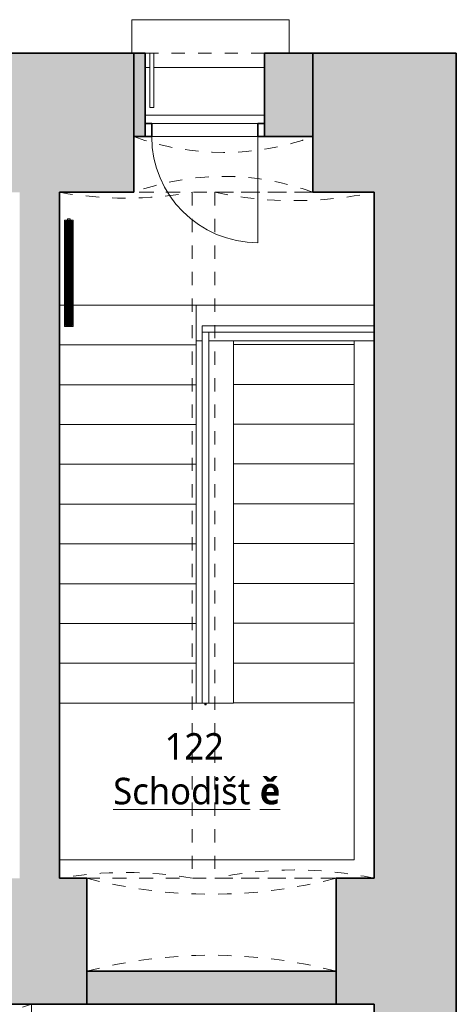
# Model space of a CAD drawing. Header units: metres. Extents: x -0.3 to 46.9, y -0.4 to 27.9.
# Tile 26 of 26: x 36.5 to 39.8, y 7.6 to 15. Entities that reach past the tile are written whole.
import ezdxf

# ---------------------------------------------------------------- set-up
doc = ezdxf.new("R2010")
doc.units = ezdxf.units.M
doc.linetypes.add('AV - Cerch_ 1 tecka 4mm', pattern=[0.006, 0.004, -0.001, 0, -0.001])
doc.linetypes.add('AV - Cerch_ 2 tecky 4mm', pattern=[0.008, 0.004, -0.0015, 0, -0.001, 0, -0.0015])
doc.layers.add('AV-MISTNOSTI', color=5, linetype='Continuous', lineweight=5, true_color=0x0000ff)
for name, color, linetype, lineweight in [('AV-SRAFY', 7, 'Continuous', 35), ('AV-STAVBA', 7, 'Continuous', 18), ('AV-VYBAVENI', 7, 'Continuous', 18)]:
    doc.layers.add(name, color=color, linetype=linetype, lineweight=lineweight)
doc.styles.add('Trebuchet MS_B', font='trebuc.ttf', dxfattribs={"height": 0.2})

# ---------------------------------------------------------------- blocks, each defined once
blk = doc.blocks.new('GM_Otvor s klenutým nadpražím - 1880x4900-957668-1NP')
at = {"layer": 'AV-STAVBA', "color": 254, "linetype": 'AV - Cerch_ 1 tecka 4mm', "lineweight": 13, "true_color": 0xcccccc}
for p, q in [((-0.94, 0.475), (0.94, 0.475)), ((0.8565, -0.225), (-0.8565, -0.225))]:
    blk.add_line(p, q, dxfattribs=at)
for centre, start, end in [((0, 4.0967), 255.44999, 284.55001), ((0, -3.8467), 75.44999, 104.55001)]:
    blk.add_arc(centre, 3.7417, start, end, dxfattribs=at)
blk = doc.blocks.new('DO_1-P_Ocel_ - 800x1970_100-1063930-1NP')
at = {"layer": 'AV-STAVBA', "color": 254, "true_color": 0xcccccc}
for p, q in [((-0.4, 1.115), (-0.4, 0.315)), ((-0.4, 0.315), (0.4, 0.315)), ((-0.4, 0.215), (0.4, 0.215))]:
    blk.add_line(p, q, dxfattribs=at)
at = {"layer": 'AV-STAVBA', "color": 254, "linetype": 'AV - Cerch_ 1 tecka 4mm', "true_color": 0xcccccc}
for p, q in [((-0.45, 0.315), (0.45, 0.315)), ((-0.4, 0.315), (0.4, 0.315)), ((-0.4, 0.215), (0.4, 0.215)), ((-0.45, -0.315), (0.45, -0.315))]:
    blk.add_line(p, q, dxfattribs=at)
at = {"layer": 'AV-STAVBA', "color": 254, "lineweight": 35, "true_color": 0xcccccc}
for p, q in [((-0.4, 0.315), (-0.45, 0.315)), ((-0.45, 0.315), (-0.45, 0.215)), ((-0.4, 0.215), (-0.4, 0.315)), ((0.45, 0.315), (0.4, 0.315)), ((0.4, 0.315), (0.4, 0.215)), ((0.45, 0.215), (0.45, 0.315)), ((-0.45, 0.215), (-0.4, 0.215)), ((0.4, 0.215), (0.45, 0.215))]:
    blk.add_line(p, q, dxfattribs=at)
at = {"layer": 'AV-STAVBA', "color": 254, "true_color": 0xcccccc}
blk.add_arc((-0.4, 0.315), 0.8, 0, 90, dxfattribs=at)
blk = doc.blocks.new('GM_Void_valená klenba - GM_Void_valená klenba-1557062-1NP')
at = {"layer": 'AV-STAVBA', "color": 254, "linetype": 'AV - Cerch_ 1 tecka 4mm', "lineweight": 13, "true_color": 0xcccccc}
for p, q in [((-0.625, 3.115), (-0.625, -3.115)), ((-0.625, 3.115), (0.625, 3.115)), ((0.625, 3.115), (0.625, -3.115)), ((-0.625, -3.115), (0.625, -3.115))]:
    blk.add_line(p, q, dxfattribs=at)
for centre, start, end in [((0, 4.941), 251.10504, 288.89496), ((0, -4.941), 71.10504, 108.89496)]:
    blk.add_arc(centre, 1.93, start, end, dxfattribs=at)
blk = doc.blocks.new('GM_Void_valená klenba - GM_Void_valená klenba-1557074-1NP')
at = {"layer": 'AV-STAVBA', "color": 254, "linetype": 'AV - Cerch_ 1 tecka 4mm', "lineweight": 13, "true_color": 0xcccccc}
for p, q in [((-0.5, 2.585), (-0.5, -2.585)), ((-0.5, 2.585), (0.5, 2.585)), ((0.5, 2.585), (0.5, -2.585)), ((-0.5, -2.585), (0.5, -2.585))]:
    blk.add_line(p, q, dxfattribs=at)
for centre, start, end in [((0, 5.4416), 260.07181, 279.92819), ((0, -5.4416), 80.07181, 99.92819)]:
    blk.add_arc(centre, 2.9, start, end, dxfattribs=at)
blk = doc.blocks.new('GM_Void_valená klenba - GM_Void_valená klenba-1557073-1NP')
at = {"layer": 'AV-STAVBA', "color": 254, "linetype": 'AV - Cerch_ 1 tecka 4mm', "lineweight": 13, "true_color": 0xcccccc}
for p, q in [((-0.6, 2.585), (-0.6, -2.585)), ((-0.6, 2.585), (0.6, 2.585)), ((0.6, 2.585), (0.6, -2.585)), ((-0.6, -2.585), (0.6, -2.585))]:
    blk.add_line(p, q, dxfattribs=at)
for centre, start, end in [((0, 5.4223), 258.05946, 281.94054), ((0, -5.4223), 78.05946, 101.94054)]:
    blk.add_arc(centre, 2.9, start, end, dxfattribs=at)
blk = doc.blocks.new('Railing - BA_Kovaný sloupek 02-1410043-1NP')
at = {"layer": 'AV-STAVBA', "color": 254, "true_color": 0xcccccc}
for p, q in [((-0.005, -0.005), (-0.005, 0)), ((0.005, 0), (0.005, -0.005)), ((-0.005, -0.0085), (-0.005, -0.005)), ((0.005, -0.005), (-0.005, -0.005)), ((-0.005, -0.0131), (-0.005, -0.0085)), ((-0.005, -0.0085), (0.005, -0.0085)), ((-0.005, -0.0131), (0.005, -0.0131)), ((0.005, -0.005), (0.005, -0.0085)), ((0.005, -0.0085), (0.005, -0.0131))]:
    blk.add_line(p, q, dxfattribs=at)
blk = doc.blocks.new('Railing - Railing-1407376-1NP')
at = {"layer": 'AV-STAVBA', "color": 254, "true_color": 0xcccccc}
for p, q in [((37.8498, 12.6432), (37.8498, 12.6232)), ((37.8498, 12.6232), (37.8498, 9.8482)), ((37.8998, 12.6432), (37.8998, 12.6232)), ((37.8998, 12.6232), (37.8998, 9.8482)), ((37.8998, 9.8482), (37.8498, 9.8482))]:
    blk.add_line(p, q, dxfattribs=at)
blk.add_blockref('Railing - BA_Kovaný sloupek 02-1410043-1NP', (37.8748, 9.8482))
blk = doc.blocks.new('Railing - Railing-1409535-1NP')
at = {"layer": 'AV-STAVBA', "color": 254, "true_color": 0xcccccc}
for p, q in [((37.8498, 12.6432), (37.8498, 12.6932)), ((39.1448, 12.6932), (37.8498, 12.6932)), ((37.8498, 12.6432), (39.1448, 12.6432))]:
    blk.add_line(p, q, dxfattribs=at)
blk = doc.blocks.new('GM_Otvor s klenutým nadpražím - 1350x4400_900-1063595-1NP')
at = {"layer": 'AV-STAVBA', "color": 254, "linetype": 'AV - Cerch_ 1 tecka 4mm', "lineweight": 13, "true_color": 0xcccccc}
for p, q in [((-0.675, 0.525), (0.675, 0.525)), ((0.5915, 0.105), (-0.5915, 0.105))]:
    blk.add_line(p, q, dxfattribs=at)
for centre, start, end in [((0, 2.3634), 249.8388, 290.1612), ((0, -1.7334), 69.8388, 110.1612)]:
    blk.add_arc(centre, 1.9584, start, end, dxfattribs=at)
blk = doc.blocks.new('Railing - Railing-1683276-1NP')
at = {"layer": 'AV-STAVBA', "color": 254, "true_color": 0xcccccc}
for p, q in [((37.4548, 14.7482), (37.4848, 14.7482)), ((37.4548, 14.7482), (37.4548, 14.3382)), ((37.4848, 14.7482), (37.4848, 14.3382)), ((37.4848, 14.3382), (37.4548, 14.3382))]:
    blk.add_line(p, q, dxfattribs=at)
blk = doc.blocks.new('D0089 - 1514 - OÚPSŘ_Benešova_rvt-1-1NP')
at = {"layer": 'AV-SRAFY', "lineweight": 18, "true_color": 0xcccccc}
h = blk.add_hatch(color=254, dxfattribs=at)
h.paths.add_polyline_path([(32.1048, 13.6982), (32.1048, 14.3782), (32.1548, 14.3782), (32.1548, 14.6482), (32.0548, 14.7482), (30.5548, 14.7482), (30.4548, 14.6482), (30.4548, 14.3782), (30.5048, 14.3782), (30.5048, 13.6982), (31.6108, 13.6982)])
h.paths.add_polyline_path([(35.8048, 13.6982), (37.3348, 13.6982), (37.3348, 14.7482), (35.8548, 14.7482), (35.7548, 14.6482), (35.7548, 14.3782), (35.8048, 14.3782), (35.8048, 14.1208)])
h.paths.add_polyline_path([(33.5048, 13.6982), (34.4048, 13.6982), (34.4048, 14.3782), (34.4548, 14.3782), (34.4548, 14.6482), (34.3548, 14.7482), (33.5548, 14.7482), (33.4548, 14.6482), (33.4548, 14.3782), (33.5048, 14.3782), (33.5048, 14.1208)])
h.paths.add_polyline_path([(38.6848, 13.6982), (39.1448, 13.6982), (39.1448, 14.7482), (38.6848, 14.7482), (38.6848, 14.1208)])
h.paths.add_polyline_path([(27.5863, 13.6982), (29.1048, 13.6982), (29.1048, 14.3782), (29.1548, 14.3782), (29.1548, 14.6482), (29.0548, 14.7482), (27.5548, 14.7482), (27.4548, 14.6482), (27.4548, 14.3782), (27.5048, 14.3782), (27.5048, 13.6982)])
h.paths.add_polyline_path([(26.1048, 13.6982), (26.1048, 14.3782), (26.1548, 14.3782), (26.1548, 14.6482), (26.0548, 14.7482), (24.2548, 14.7482), (24.1548, 14.6482), (24.1548, 14.3782), (24.2048, 14.3782), (24.2048, 13.6982), (26.0771, 13.6982)])
h.paths.add_polyline_path([(22.8048, 13.6982), (22.8048, 14.3782), (22.8548, 14.3782), (22.8548, 14.6482), (22.7548, 14.7482), (22.3248, 14.7482), (22.3248, 13.6982)])
h = blk.add_hatch(color=254, dxfattribs=at)
h.paths.add_polyline_path([(37.3348, 14.1182), (37.4198, 14.1182), (37.4198, 14.7482), (37.3348, 14.7482), (37.3348, 14.1208)])
h.paths.add_polyline_path([(38.6848, 14.1182), (38.6848, 14.7482), (38.3198, 14.7482), (38.3198, 14.1182)])
for points in [[(39.7648, 0.4482), (39.7648, 14.7482), (39.1448, 14.7482), (39.1448, 0.4482), (39.6598, 0.4482)], [(36.7748, 8.5282), (36.7748, 13.6982), (36.4748, 13.6982), (36.4748, 8.5282)], [(38.8598, 7.5782), (38.8598, 7.8282), (36.9798, 7.8282), (36.9798, 7.5782)]]:
    blk.add_hatch(color=254, dxfattribs=at).paths.add_polyline_path(points)
h = blk.add_hatch(color=254, dxfattribs=at)
h.paths.add_polyline_path([(34.6148, 7.5782), (34.6148, 8.5282), (30.6798, 8.5282), (30.6798, 7.6782), (30.8298, 7.5782), (31.6108, 7.5782)])
h.paths.add_polyline_path([(25.6948, 7.5782), (28.8098, 7.5782), (28.9598, 7.6782), (28.9598, 8.5282), (22.4048, 8.5282), (22.4048, 7.5782), (25.574, 7.5782)])
h.paths.add_polyline_path([(35.9348, 7.5782), (36.9798, 7.5782), (36.9798, 8.5282), (35.9348, 8.5282), (35.9348, 8.3443)])
h.paths.add_polyline_path([(38.8598, 7.5782), (39.1448, 7.5782), (39.1448, 8.5282), (38.8598, 8.5282), (38.8598, 8.3443)])
at = {"layer": 'AV-STAVBA', "color": 254, "true_color": 0xcccccc}
for p, q in [((38.5063, 14.9994), (37.3198, 14.9994)), ((37.3198, 14.9994), (37.3198, 14.7482)), ((38.5063, 14.9994), (38.5063, 14.7482)), ((37.4548, 14.6394), (37.4198, 14.6394)), ((38.3198, 14.6394), (37.4848, 14.6394)), ((38.3198, 14.2794), (37.4198, 14.2794)), ((38.2698, 14.1182), (37.4698, 14.1182)), ((36.7748, 12.8482), (36.8118, 12.8482)), ((36.7748, 12.8482), (36.8118, 12.8482)), ((36.8188, 12.8482), (36.8708, 12.8482)), ((36.8188, 12.8482), (36.8708, 12.8482)), ((36.8778, 12.8482), (37.8048, 12.8482)), ((36.8778, 12.8482), (36.9798, 12.8482)), ((36.9798, 12.8482), (39.1448, 12.8482)), ((37.8048, 12.8482), (37.8048, 12.5782)), ((37.8048, 12.5482), (37.8048, 12.8482)), ((36.7748, 12.5482), (37.8048, 12.5482)), ((37.8048, 12.5782), (37.8498, 12.5782)), ((37.8048, 12.509), (37.8048, 12.5482)), ((37.8998, 12.5782), (39.1448, 12.5782)), ((38.0848, 12.5782), (38.0848, 9.8506)), ((38.9948, 12.5506), (38.0848, 12.5506)), ((38.9948, 8.6682), (38.9948, 12.5782)), ((37.8048, 12.2482), (37.8048, 12.509)), ((36.7748, 12.2482), (37.8048, 12.2482)), ((37.8048, 12.2153), (37.8048, 12.2482)), ((38.9948, 12.2506), (38.0848, 12.2506)), ((37.8048, 11.9482), (37.8048, 12.2153)), ((36.7748, 11.9482), (37.8048, 11.9482)), ((37.8048, 11.9216), (37.8048, 11.9482)), ((38.9948, 11.9506), (38.0848, 11.9506)), ((37.8048, 11.6482), (37.8048, 11.9216)), ((36.7748, 11.6482), (37.8048, 11.6482)), ((37.8048, 11.6279), (37.8048, 11.6482)), ((37.8048, 11.3482), (37.8048, 11.6279)), ((38.9948, 11.6506), (38.0848, 11.6506)), ((36.7748, 11.3482), (37.8048, 11.3482)), ((37.8048, 11.3342), (37.8048, 11.3482)), ((37.8048, 11.0482), (37.8048, 11.3342)), ((38.9948, 11.3506), (38.0848, 11.3506)), ((36.7748, 11.0482), (37.8048, 11.0482)), ((37.8048, 11.0404), (37.8048, 11.0482)), ((37.8048, 10.7482), (37.8048, 11.0404)), ((38.9948, 11.0506), (38.0848, 11.0506)), ((36.7748, 10.7482), (37.8048, 10.7482)), ((37.8048, 10.7467), (37.8048, 10.7482)), ((37.8048, 10.4482), (37.8048, 10.7467)), ((38.9948, 10.7506), (38.0848, 10.7506)), ((36.7748, 10.4482), (37.8048, 10.4482)), ((37.8048, 10.1482), (37.8048, 10.4482)), ((38.9948, 10.4506), (38.0848, 10.4506)), ((36.7748, 10.1482), (37.8048, 10.1482)), ((37.8048, 9.8482), (37.8048, 10.1482)), ((38.9948, 10.1506), (38.0848, 10.1506)), ((36.7748, 9.8482), (37.8048, 9.8482)), ((37.8498, 9.8482), (37.8048, 9.8482)), ((38.0848, 9.8482), (37.8998, 9.8482)), ((38.0848, 9.8506), (38.0848, 9.8482)), ((38.9948, 9.8506), (38.0848, 9.8506)), ((36.7748, 8.6682), (38.9948, 8.6682))]:
    blk.add_line(p, q, dxfattribs=at)
at = {"layer": 'AV-STAVBA', "color": 254, "linetype": 'AV - Cerch_ 2 tecky 4mm', "true_color": 0xcccccc}
for p, q in [((38.5063, 14.9994), (37.3198, 14.9994)), ((37.4548, 14.6394), (37.4198, 14.6394)), ((38.3198, 14.6394), (37.4848, 14.6394)), ((38.3198, 14.2794), (37.4198, 14.2794)), ((36.7748, 12.5482), (37.8048, 12.5482)), ((38.9948, 12.5506), (38.0848, 12.5506)), ((36.7748, 12.2482), (37.8048, 12.2482)), ((38.9948, 12.2506), (38.0848, 12.2506)), ((36.7748, 11.9482), (37.8048, 11.9482)), ((38.9948, 11.9506), (38.0848, 11.9506)), ((36.7748, 11.6482), (37.8048, 11.6482)), ((38.9948, 11.6506), (38.0848, 11.6506)), ((36.7748, 11.3482), (37.8048, 11.3482)), ((38.9948, 11.3506), (38.0848, 11.3506)), ((36.7748, 11.0482), (37.8048, 11.0482)), ((38.9948, 11.0506), (38.0848, 11.0506)), ((36.7748, 10.7482), (37.8048, 10.7482)), ((38.9948, 10.7506), (38.0848, 10.7506)), ((36.7748, 10.4482), (37.8048, 10.4482)), ((38.9948, 10.4506), (38.0848, 10.4506)), ((36.7748, 10.1482), (37.8048, 10.1482)), ((38.9948, 10.1506), (38.0848, 10.1506)), ((36.7748, 9.8482), (37.8048, 9.8482)), ((38.9948, 9.8506), (38.0848, 9.8506))]:
    blk.add_line(p, q, dxfattribs=at)
at = {"layer": 'AV-STAVBA', "color": 254, "lineweight": 35, "true_color": 0xcccccc}
for p, q in [((37.3348, 14.7482), (35.8548, 14.7482)), ((37.3348, 13.6982), (37.3348, 14.7482)), ((37.4198, 14.7482), (37.3348, 14.7482)), ((37.3348, 14.7482), (37.3348, 14.1182)), ((37.4198, 14.1182), (37.4198, 14.7482)), ((38.6848, 14.7482), (38.3198, 14.7482)), ((38.3198, 14.7482), (38.3198, 14.1182)), ((39.1448, 14.7482), (38.6848, 14.7482)), ((38.6848, 14.7482), (38.6848, 13.6982)), ((38.6848, 14.1182), (38.6848, 14.7482)), ((39.7648, 14.7482), (39.1448, 14.7482)), ((39.7648, 0.4482), (39.7648, 14.7482)), ((37.3348, 14.1182), (37.4198, 14.1182)), ((38.3198, 14.1182), (38.6848, 14.1182)), ((36.7748, 13.6982), (37.3348, 13.6982)), ((36.7748, 8.5282), (36.7748, 13.6982)), ((38.6848, 13.6982), (39.1448, 13.6982)), ((39.1448, 13.6982), (39.1448, 8.5282)), ((36.9798, 8.5282), (36.7748, 8.5282)), ((36.9798, 7.5782), (36.9798, 8.5282)), ((39.1448, 8.5282), (38.8598, 8.5282)), ((38.8598, 8.5282), (38.8598, 7.5782)), ((38.8598, 7.8282), (36.9798, 7.8282)), ((36.9798, 7.8282), (36.9798, 7.5782)), ((38.8598, 7.5782), (38.8598, 7.8282)), ((35.9348, 7.5782), (36.9798, 7.5782)), ((36.9798, 7.5782), (38.8598, 7.5782)), ((38.8598, 7.5782), (39.1448, 7.5782)), ((39.1448, 7.5782), (39.1448, 1.3482))]:
    blk.add_line(p, q, dxfattribs=at)
at = {"layer": 'AV-STAVBA', "color": 254, "lineweight": 18, "true_color": 0xcccccc, "rotation": 180}
for name, p in [('DO_1-P_Ocel_ - 800x1970_100-1063930-1NP', (37.8698, 14.4332)), ('GM_Otvor s klenutým nadpražím - 1350x4400_900-1063595-1NP', (38.0098, 14.2232))]:
    blk.add_blockref(name, p, dxfattribs=at)
at = {"layer": 'AV-STAVBA', "color": 254, "lineweight": 18, "true_color": 0xcccccc}
for name, p in [('Railing - Railing-1683276-1NP', (0, 0)), ('GM_Void_valená klenba - GM_Void_valená klenba-1557074-1NP', (37.2748, 11.1132)), ('GM_Void_valená klenba - GM_Void_valená klenba-1557073-1NP', (38.5448, 11.1132)), ('Railing - Railing-1409535-1NP', (0, 0)), ('Railing - Railing-1407376-1NP', (0, 0)), ('GM_Otvor s klenutým nadpražím - 1880x4900-957668-1NP', (37.9198, 8.0532)), ('GM_Void_valená klenba - GM_Void_valená klenba-1557062-1NP', (35.9398, 4.4632))]:
    blk.add_blockref(name, p, dxfattribs=at)
blk = doc.blocks.new('PF_Deskový radiátor_připojení boční - 800_900_66-877498-1NP')
at = {"layer": 'AV-VYBAVENI', "color": 5, "true_color": 0x0000ff}
for p, q in [((-0.4, 0.01), (-0.41, 0.01)), ((-0.41, 0.01), (-0.41, -0.01)), ((-0.41, 0.01), (-0.41, 0.0097)), ((-0.4, 0.01), (-0.41, 0.01)), ((-0.41, 0.01), (-0.41, 0.0097)), ((-0.41, 0.01), (-0.41, 0.0097)), ((0.4, 0.033), (-0.4, 0.033)), ((-0.4, 0.033), (-0.4, -0.033)), ((-0.393, -0.026), (-0.393, 0.026)), ((-0.393, 0.026), (0.393, 0.026)), ((-0.383, 0.026), (-0.386, 0.026)), ((-0.386, 0.026), (-0.386, -0.026)), ((-0.383, -0.026), (-0.383, 0.026)), ((-0.3745, 0.026), (-0.3775, 0.026)), ((-0.3775, 0.026), (-0.3775, -0.026)), ((-0.3745, -0.026), (-0.3745, 0.026)), ((-0.366, 0.026), (-0.369, 0.026)), ((-0.369, 0.026), (-0.369, -0.026)), ((-0.366, -0.026), (-0.366, 0.026)), ((-0.3575, 0.026), (-0.3605, 0.026)), ((-0.3605, 0.026), (-0.3605, -0.026)), ((-0.3575, -0.026), (-0.3575, 0.026)), ((-0.349, 0.026), (-0.352, 0.026)), ((-0.352, 0.026), (-0.352, -0.026)), ((-0.349, -0.026), (-0.349, 0.026)), ((-0.3405, 0.026), (-0.3435, 0.026)), ((-0.3435, 0.026), (-0.3435, -0.026)), ((-0.3405, -0.026), (-0.3405, 0.026)), ((-0.332, 0.026), (-0.335, 0.026)), ((-0.335, 0.026), (-0.335, -0.026)), ((-0.332, -0.026), (-0.332, 0.026)), ((-0.3235, 0.026), (-0.3265, 0.026)), ((-0.3265, 0.026), (-0.3265, -0.026)), ((-0.3235, -0.026), (-0.3235, 0.026)), ((-0.315, 0.026), (-0.318, 0.026)), ((-0.318, 0.026), (-0.318, -0.026)), ((-0.315, -0.026), (-0.315, 0.026)), ((-0.3065, 0.026), (-0.3095, 0.026)), ((-0.3095, 0.026), (-0.3095, -0.026)), ((-0.3065, -0.026), (-0.3065, 0.026)), ((-0.298, 0.026), (-0.301, 0.026)), ((-0.301, 0.026), (-0.301, -0.026)), ((-0.298, -0.026), (-0.298, 0.026)), ((-0.2895, 0.026), (-0.2925, 0.026)), ((-0.2925, 0.026), (-0.2925, -0.026)), ((-0.2895, -0.026), (-0.2895, 0.026)), ((-0.281, 0.026), (-0.284, 0.026)), ((-0.284, 0.026), (-0.284, -0.026)), ((-0.281, -0.026), (-0.281, 0.026)), ((-0.2725, 0.026), (-0.2755, 0.026)), ((-0.2755, 0.026), (-0.2755, -0.026)), ((-0.2725, -0.026), (-0.2725, 0.026)), ((-0.264, 0.026), (-0.267, 0.026)), ((-0.267, 0.026), (-0.267, -0.026)), ((-0.264, -0.026), (-0.264, 0.026)), ((-0.2555, 0.026), (-0.2585, 0.026)), ((-0.2585, 0.026), (-0.2585, -0.026)), ((-0.2555, -0.026), (-0.2555, 0.026)), ((-0.247, 0.026), (-0.25, 0.026)), ((-0.25, 0.026), (-0.25, -0.026)), ((-0.247, -0.026), (-0.247, 0.026)), ((-0.2385, 0.026), (-0.2415, 0.026)), ((-0.2415, 0.026), (-0.2415, -0.026)), ((-0.2385, -0.026), (-0.2385, 0.026)), ((-0.23, 0.026), (-0.233, 0.026)), ((-0.233, 0.026), (-0.233, -0.026)), ((-0.23, -0.026), (-0.23, 0.026)), ((-0.2215, 0.026), (-0.2245, 0.026)), ((-0.2245, 0.026), (-0.2245, -0.026)), ((-0.2215, -0.026), (-0.2215, 0.026)), ((-0.213, 0.026), (-0.216, 0.026)), ((-0.216, 0.026), (-0.216, -0.026)), ((-0.213, -0.026), (-0.213, 0.026)), ((-0.2045, 0.026), (-0.2075, 0.026)), ((-0.2075, 0.026), (-0.2075, -0.026)), ((-0.2045, -0.026), (-0.2045, 0.026)), ((-0.196, 0.026), (-0.199, 0.026)), ((-0.199, 0.026), (-0.199, -0.026)), ((-0.196, -0.026), (-0.196, 0.026)), ((-0.1875, 0.026), (-0.1905, 0.026)), ((-0.1905, 0.026), (-0.1905, -0.026)), ((-0.1875, -0.026), (-0.1875, 0.026)), ((-0.179, 0.026), (-0.182, 0.026)), ((-0.182, 0.026), (-0.182, -0.026)), ((-0.179, -0.026), (-0.179, 0.026)), ((-0.1705, 0.026), (-0.1735, 0.026)), ((-0.1735, 0.026), (-0.1735, -0.026)), ((-0.1705, -0.026), (-0.1705, 0.026)), ((-0.162, 0.026), (-0.165, 0.026)), ((-0.165, 0.026), (-0.165, -0.026)), ((-0.162, -0.026), (-0.162, 0.026)), ((-0.1535, 0.026), (-0.1565, 0.026)), ((-0.1565, 0.026), (-0.1565, -0.026)), ((-0.1535, -0.026), (-0.1535, 0.026)), ((-0.145, 0.026), (-0.148, 0.026)), ((-0.148, 0.026), (-0.148, -0.026)), ((-0.145, -0.026), (-0.145, 0.026)), ((-0.1365, 0.026), (-0.1395, 0.026)), ((-0.1395, 0.026), (-0.1395, -0.026)), ((-0.1365, -0.026), (-0.1365, 0.026)), ((-0.128, 0.026), (-0.131, 0.026)), ((-0.131, 0.026), (-0.131, -0.026)), ((-0.128, -0.026), (-0.128, 0.026)), ((-0.1195, 0.026), (-0.1225, 0.026)), ((-0.1225, 0.026), (-0.1225, -0.026)), ((-0.1195, -0.026), (-0.1195, 0.026)), ((-0.111, 0.026), (-0.114, 0.026)), ((-0.114, 0.026), (-0.114, -0.026)), ((-0.111, -0.026), (-0.111, 0.026)), ((-0.1025, 0.026), (-0.1055, 0.026)), ((-0.1055, 0.026), (-0.1055, -0.026)), ((-0.1025, -0.026), (-0.1025, 0.026)), ((-0.094, 0.026), (-0.097, 0.026)), ((-0.097, 0.026), (-0.097, -0.026)), ((-0.094, -0.026), (-0.094, 0.026)), ((-0.0855, 0.026), (-0.0885, 0.026)), ((-0.0885, 0.026), (-0.0885, -0.026)), ((-0.0855, -0.026), (-0.0855, 0.026)), ((-0.077, 0.026), (-0.08, 0.026)), ((-0.08, 0.026), (-0.08, -0.026)), ((-0.077, -0.026), (-0.077, 0.026)), ((-0.0685, 0.026), (-0.0715, 0.026)), ((-0.0715, 0.026), (-0.0715, -0.026)), ((-0.0685, -0.026), (-0.0685, 0.026)), ((-0.06, 0.026), (-0.063, 0.026)), ((-0.063, 0.026), (-0.063, -0.026)), ((-0.06, -0.026), (-0.06, 0.026)), ((-0.0515, 0.026), (-0.0545, 0.026)), ((-0.0545, 0.026), (-0.0545, -0.026)), ((-0.0515, -0.026), (-0.0515, 0.026)), ((-0.043, 0.026), (-0.046, 0.026)), ((-0.046, 0.026), (-0.046, -0.026)), ((-0.043, -0.026), (-0.043, 0.026)), ((-0.0345, 0.026), (-0.0375, 0.026)), ((-0.0375, 0.026), (-0.0375, -0.026)), ((-0.0345, -0.026), (-0.0345, 0.026)), ((-0.026, 0.026), (-0.029, 0.026)), ((-0.029, 0.026), (-0.029, -0.026)), ((-0.026, -0.026), (-0.026, 0.026)), ((-0.0175, 0.026), (-0.0205, 0.026)), ((-0.0205, 0.026), (-0.0205, -0.026)), ((-0.0175, -0.026), (-0.0175, 0.026)), ((-0.009, 0.026), (-0.012, 0.026)), ((-0.012, 0.026), (-0.012, -0.026)), ((-0.009, -0.026), (-0.009, 0.026)), ((-0.0005, 0.026), (-0.0035, 0.026)), ((-0.0035, 0.026), (-0.0035, -0.026)), ((-0.0005, -0.026), (-0.0005, 0.026)), ((0.008, 0.026), (0.005, 0.026)), ((0.005, 0.026), (0.005, -0.026)), ((0.008, -0.026), (0.008, 0.026)), ((0.0165, 0.026), (0.0135, 0.026)), ((0.0135, 0.026), (0.0135, -0.026)), ((0.0165, -0.026), (0.0165, 0.026)), ((0.025, 0.026), (0.022, 0.026)), ((0.022, 0.026), (0.022, -0.026)), ((0.025, -0.026), (0.025, 0.026)), ((0.0335, 0.026), (0.0305, 0.026)), ((0.0305, 0.026), (0.0305, -0.026)), ((0.0335, -0.026), (0.0335, 0.026)), ((0.042, 0.026), (0.039, 0.026)), ((0.039, 0.026), (0.039, -0.026)), ((0.042, -0.026), (0.042, 0.026)), ((0.0505, 0.026), (0.0475, 0.026)), ((0.0475, 0.026), (0.0475, -0.026)), ((0.0505, -0.026), (0.0505, 0.026)), ((0.059, 0.026), (0.056, 0.026)), ((0.056, 0.026), (0.056, -0.026)), ((0.059, -0.026), (0.059, 0.026)), ((0.0675, 0.026), (0.0645, 0.026)), ((0.0645, 0.026), (0.0645, -0.026)), ((0.0675, -0.026), (0.0675, 0.026)), ((0.076, 0.026), (0.073, 0.026)), ((0.073, 0.026), (0.073, -0.026)), ((0.076, -0.026), (0.076, 0.026)), ((0.0845, 0.026), (0.0815, 0.026)), ((0.0815, 0.026), (0.0815, -0.026)), ((0.0845, -0.026), (0.0845, 0.026)), ((0.093, 0.026), (0.09, 0.026)), ((0.09, 0.026), (0.09, -0.026)), ((0.093, -0.026), (0.093, 0.026)), ((0.1015, 0.026), (0.0985, 0.026)), ((0.0985, 0.026), (0.0985, -0.026)), ((0.1015, -0.026), (0.1015, 0.026)), ((0.11, 0.026), (0.107, 0.026)), ((0.107, 0.026), (0.107, -0.026)), ((0.11, -0.026), (0.11, 0.026)), ((0.1185, 0.026), (0.1155, 0.026)), ((0.1155, 0.026), (0.1155, -0.026)), ((0.1185, -0.026), (0.1185, 0.026)), ((0.127, 0.026), (0.124, 0.026)), ((0.124, 0.026), (0.124, -0.026)), ((0.127, -0.026), (0.127, 0.026)), ((0.1355, 0.026), (0.1325, 0.026)), ((0.1325, 0.026), (0.1325, -0.026)), ((0.1355, -0.026), (0.1355, 0.026)), ((0.144, 0.026), (0.141, 0.026)), ((0.141, 0.026), (0.141, -0.026)), ((0.144, -0.026), (0.144, 0.026)), ((0.1525, 0.026), (0.1495, 0.026)), ((0.1495, 0.026), (0.1495, -0.026)), ((0.1525, -0.026), (0.1525, 0.026)), ((0.161, 0.026), (0.158, 0.026)), ((0.158, 0.026), (0.158, -0.026)), ((0.161, -0.026), (0.161, 0.026)), ((0.1695, 0.026), (0.1665, 0.026)), ((0.1665, 0.026), (0.1665, -0.026)), ((0.1695, -0.026), (0.1695, 0.026)), ((0.178, 0.026), (0.175, 0.026)), ((0.175, 0.026), (0.175, -0.026)), ((0.178, -0.026), (0.178, 0.026)), ((0.1865, 0.026), (0.1835, 0.026)), ((0.1835, 0.026), (0.1835, -0.026)), ((0.1865, -0.026), (0.1865, 0.026)), ((0.195, 0.026), (0.192, 0.026)), ((0.192, 0.026), (0.192, -0.026)), ((0.195, -0.026), (0.195, 0.026)), ((0.2035, 0.026), (0.2005, 0.026)), ((0.2005, 0.026), (0.2005, -0.026)), ((0.2035, -0.026), (0.2035, 0.026)), ((0.212, 0.026), (0.209, 0.026)), ((0.209, 0.026), (0.209, -0.026)), ((0.212, -0.026), (0.212, 0.026)), ((0.2205, 0.026), (0.2175, 0.026)), ((0.2175, 0.026), (0.2175, -0.026)), ((0.2205, -0.026), (0.2205, 0.026)), ((0.229, 0.026), (0.226, 0.026)), ((0.226, 0.026), (0.226, -0.026)), ((0.229, -0.026), (0.229, 0.026)), ((0.2375, 0.026), (0.2345, 0.026)), ((0.2345, 0.026), (0.2345, -0.026)), ((0.2375, -0.026), (0.2375, 0.026)), ((0.246, 0.026), (0.243, 0.026)), ((0.243, 0.026), (0.243, -0.026)), ((0.246, -0.026), (0.246, 0.026)), ((0.2545, 0.026), (0.2515, 0.026)), ((0.2515, 0.026), (0.2515, -0.026)), ((0.2545, -0.026), (0.2545, 0.026)), ((0.263, 0.026), (0.26, 0.026)), ((0.26, 0.026), (0.26, -0.026)), ((0.263, -0.026), (0.263, 0.026)), ((0.2715, 0.026), (0.2685, 0.026)), ((0.2685, 0.026), (0.2685, -0.026)), ((0.2715, -0.026), (0.2715, 0.026)), ((0.28, 0.026), (0.277, 0.026)), ((0.277, 0.026), (0.277, -0.026)), ((0.28, -0.026), (0.28, 0.026)), ((0.2885, 0.026), (0.2855, 0.026)), ((0.2855, 0.026), (0.2855, -0.026)), ((0.2885, -0.026), (0.2885, 0.026)), ((0.297, 0.026), (0.294, 0.026)), ((0.294, 0.026), (0.294, -0.026)), ((0.297, -0.026), (0.297, 0.026)), ((0.3055, 0.026), (0.3025, 0.026)), ((0.3025, 0.026), (0.3025, -0.026)), ((0.3055, -0.026), (0.3055, 0.026)), ((0.314, 0.026), (0.311, 0.026)), ((0.311, 0.026), (0.311, -0.026)), ((0.314, -0.026), (0.314, 0.026)), ((0.3225, 0.026), (0.3195, 0.026)), ((0.3195, 0.026), (0.3195, -0.026)), ((0.3225, -0.026), (0.3225, 0.026)), ((0.331, 0.026), (0.328, 0.026)), ((0.328, 0.026), (0.328, -0.026)), ((0.331, -0.026), (0.331, 0.026)), ((0.3395, 0.026), (0.3365, 0.026)), ((0.3365, 0.026), (0.3365, -0.026)), ((0.3395, -0.026), (0.3395, 0.026)), ((0.348, 0.026), (0.345, 0.026)), ((0.345, 0.026), (0.345, -0.026)), ((0.348, -0.026), (0.348, 0.026)), ((0.3565, 0.026), (0.3535, 0.026)), ((0.3535, 0.026), (0.3535, -0.026)), ((0.3565, -0.026), (0.3565, 0.026)), ((0.365, 0.026), (0.362, 0.026)), ((0.362, 0.026), (0.362, -0.026)), ((0.365, -0.026), (0.365, 0.026)), ((0.3735, 0.026), (0.3705, 0.026)), ((0.3705, 0.026), (0.3705, -0.026)), ((0.3735, -0.026), (0.3735, 0.026)), ((0.382, 0.026), (0.379, 0.026)), ((0.379, 0.026), (0.379, -0.026)), ((0.382, -0.026), (0.382, 0.026)), ((0.3905, 0.026), (0.3875, 0.026)), ((0.3875, 0.026), (0.3875, -0.026)), ((0.3905, -0.026), (0.3905, 0.026)), ((0.393, 0.026), (0.393, -0.026)), ((0.4, -0.033), (0.4, 0.033)), ((-0.41, -0.0097), (-0.41, -0.01)), ((-0.41, -0.0097), (-0.41, -0.01)), ((-0.41, -0.0097), (-0.41, -0.01)), ((-0.41, -0.01), (-0.4, -0.01)), ((-0.41, -0.01), (-0.4, -0.01)), ((-0.4, -0.033), (0.4, -0.033)), ((0.393, -0.026), (-0.393, -0.026)), ((-0.386, -0.026), (-0.383, -0.026)), ((-0.3775, -0.026), (-0.3745, -0.026)), ((-0.369, -0.026), (-0.366, -0.026)), ((-0.3605, -0.026), (-0.3575, -0.026)), ((-0.352, -0.026), (-0.349, -0.026)), ((-0.3435, -0.026), (-0.3405, -0.026)), ((-0.335, -0.026), (-0.332, -0.026)), ((-0.3265, -0.026), (-0.3235, -0.026)), ((-0.318, -0.026), (-0.315, -0.026)), ((-0.3095, -0.026), (-0.3065, -0.026)), ((-0.301, -0.026), (-0.298, -0.026)), ((-0.2925, -0.026), (-0.2895, -0.026)), ((-0.284, -0.026), (-0.281, -0.026)), ((-0.2755, -0.026), (-0.2725, -0.026)), ((-0.267, -0.026), (-0.264, -0.026)), ((-0.2585, -0.026), (-0.2555, -0.026)), ((-0.25, -0.026), (-0.247, -0.026)), ((-0.2415, -0.026), (-0.2385, -0.026)), ((-0.233, -0.026), (-0.23, -0.026)), ((-0.2245, -0.026), (-0.2215, -0.026)), ((-0.216, -0.026), (-0.213, -0.026)), ((-0.2075, -0.026), (-0.2045, -0.026)), ((-0.199, -0.026), (-0.196, -0.026)), ((-0.1905, -0.026), (-0.1875, -0.026)), ((-0.182, -0.026), (-0.179, -0.026)), ((-0.1735, -0.026), (-0.1705, -0.026)), ((-0.165, -0.026), (-0.162, -0.026)), ((-0.1565, -0.026), (-0.1535, -0.026)), ((-0.148, -0.026), (-0.145, -0.026)), ((-0.1395, -0.026), (-0.1365, -0.026)), ((-0.131, -0.026), (-0.128, -0.026)), ((-0.1225, -0.026), (-0.1195, -0.026)), ((-0.114, -0.026), (-0.111, -0.026)), ((-0.1055, -0.026), (-0.1025, -0.026)), ((-0.097, -0.026), (-0.094, -0.026)), ((-0.0885, -0.026), (-0.0855, -0.026)), ((-0.08, -0.026), (-0.077, -0.026)), ((-0.0715, -0.026), (-0.0685, -0.026)), ((-0.063, -0.026), (-0.06, -0.026)), ((-0.0545, -0.026), (-0.0515, -0.026)), ((-0.046, -0.026), (-0.043, -0.026)), ((-0.0375, -0.026), (-0.0345, -0.026)), ((-0.029, -0.026), (-0.026, -0.026)), ((-0.0205, -0.026), (-0.0175, -0.026)), ((-0.012, -0.026), (-0.009, -0.026)), ((-0.0035, -0.026), (-0.0005, -0.026)), ((0.005, -0.026), (0.008, -0.026)), ((0.0135, -0.026), (0.0165, -0.026)), ((0.022, -0.026), (0.025, -0.026)), ((0.0305, -0.026), (0.0335, -0.026)), ((0.039, -0.026), (0.042, -0.026)), ((0.0475, -0.026), (0.0505, -0.026)), ((0.056, -0.026), (0.059, -0.026)), ((0.0645, -0.026), (0.0675, -0.026)), ((0.073, -0.026), (0.076, -0.026)), ((0.0815, -0.026), (0.0845, -0.026)), ((0.09, -0.026), (0.093, -0.026)), ((0.0985, -0.026), (0.1015, -0.026)), ((0.107, -0.026), (0.11, -0.026)), ((0.1155, -0.026), (0.1185, -0.026)), ((0.124, -0.026), (0.127, -0.026)), ((0.1325, -0.026), (0.1355, -0.026)), ((0.141, -0.026), (0.144, -0.026)), ((0.1495, -0.026), (0.1525, -0.026)), ((0.158, -0.026), (0.161, -0.026)), ((0.1665, -0.026), (0.1695, -0.026)), ((0.175, -0.026), (0.178, -0.026)), ((0.1835, -0.026), (0.1865, -0.026)), ((0.192, -0.026), (0.195, -0.026)), ((0.2005, -0.026), (0.2035, -0.026)), ((0.209, -0.026), (0.212, -0.026)), ((0.2175, -0.026), (0.2205, -0.026)), ((0.226, -0.026), (0.229, -0.026)), ((0.2345, -0.026), (0.2375, -0.026)), ((0.243, -0.026), (0.246, -0.026)), ((0.2515, -0.026), (0.2545, -0.026)), ((0.26, -0.026), (0.263, -0.026)), ((0.2685, -0.026), (0.2715, -0.026)), ((0.277, -0.026), (0.28, -0.026)), ((0.2855, -0.026), (0.2885, -0.026)), ((0.294, -0.026), (0.297, -0.026)), ((0.3025, -0.026), (0.3055, -0.026)), ((0.311, -0.026), (0.314, -0.026)), ((0.3195, -0.026), (0.3225, -0.026)), ((0.328, -0.026), (0.331, -0.026)), ((0.3365, -0.026), (0.3395, -0.026)), ((0.345, -0.026), (0.348, -0.026)), ((0.3535, -0.026), (0.3565, -0.026)), ((0.362, -0.026), (0.365, -0.026)), ((0.3705, -0.026), (0.3735, -0.026)), ((0.379, -0.026), (0.382, -0.026)), ((0.3875, -0.026), (0.3905, -0.026))]:
    blk.add_line(p, q, dxfattribs=at)

msp = doc.modelspace()

# ---------------------------------------------------------------- block references
at = {"lineweight": 5}
msp.add_blockref('D0089 - 1514 - OÚPSŘ_Benešova_rvt-1-1NP', (0, 0), dxfattribs=at)
at = {"layer": 'AV-VYBAVENI', "color": 5, "true_color": 0x0000ff, "rotation": 269.9999999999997}
msp.add_blockref('PF_Deskový radiátor_připojení boční - 800_900_66-877498-1NP', (36.8448, 13.088), dxfattribs=at)

# ---------------------------------------------------------------- texts
at = {"layer": 'AV-MISTNOSTI', "char_height": 0.2, "attachment_point": 1, "style": 'Trebuchet MS_B'}
for s, insert, width in [('122', (37.5666, 9.6219), 0.601266), ('\\LSchodišt', (37.1796, 9.2856), 1.338818), ('\\L\\fTrebuchet MS|b1|i0|c238|p34|;\\Lě', (38.2842, 9.2856), 0.200422)]:
    msp.add_mtext(s, dxfattribs=dict(at, insert=insert, width=width))

doc.saveas('drawing.dxf')
